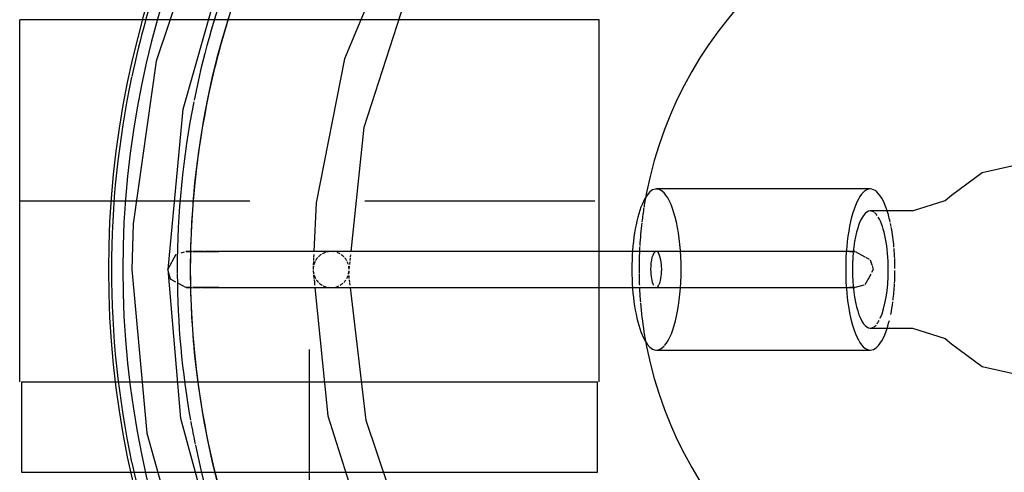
# Model space of a CAD drawing. Header units: centimetres. Extents: x -1062 to 5388, y 1642 to 2943.
# Tile 33 of 90: x -116 to -89, y 2299 to 2312. Entities that reach past the tile are written whole.
import ezdxf

# ---------------------------------------------------------------- set-up
doc = ezdxf.new("R2010")
doc.units = ezdxf.units.CM
doc.linetypes.add('HIDDEN', pattern=[9.525, 6.35, -3.175])
doc.layers.add('M-DUCT-RETN', color=230, linetype='Continuous', true_color=0xff007f)
doc.layers.add('M-EQPM', color=220, linetype='Continuous', lineweight=25)
for name, color, linetype in [('M-XREF', 252, 'Continuous'), ('XREF$0$Oprawy oświetleniowe', 8, 'Continuous'), ('XREF$0$Oprawy oświetleniowe-1', 8, 'Continuous'), ('XREF$0$Oprawy oświetleniowe-2', 8, 'Continuous'), ('XREF$0$Oprawy oświetleniowe-3', 8, 'Continuous')]:
    doc.layers.add(name, color=color, linetype=linetype)

# ---------------------------------------------------------------- blocks, each defined once
blk = doc.blocks.new('XREF$0$Lighting_Floor-mounting_Orsjo-Belysning_Aria-Floor-Lamp - Black-V9-Aranżacja_01')
at = {"layer": 'XREF$0$Oprawy oświetleniowe'}
for radius, start, end in [(25.65, 360, 180), (23.39, 360, 180), (23.389, 360, 180), (25.65, 180, 360), (23.39, 180, 360), (23.389, 180, 360)]:
    blk.add_arc((0, 0), radius, start, end, dxfattribs=at)
at = {"layer": 'XREF$0$Oprawy oświetleniowe-1'}
for p, q in [((-4.615, 2.225), (-10.519, 2.225)), ((-3.447, 1.618), (-4.615, 1.618)), ((-24.014, 0), (-23.784, 0.421)), ((-23.645, 0.461), (-23.547, 0.49)), ((-23.507, 0.5), (-23.514, 0.5)), ((-23.505, 0.5), (-23.349, 0.5)), ((-23.349, 0.5), (-23.505, 0.5)), ((-23.013, 0.5), (-23.333, 0.5)), ((-21.887, 0.5), (-22.991, 0.5)), ((-21.887, 0.5), (-22.594, 0.5)), ((-11.149, 0.5), (-21.887, 0.5)), ((-23.514, -0.5), (-23.718, -0.389)), ((-23.505, -0.5), (-23.349, -0.5)), ((-23.394, -0.5), (-23.505, -0.5)), ((-23.333, -0.5), (-23.112, -0.5)), ((-22.601, -0.5), (-23.333, -0.5)), ((-23.076, -0.5), (-22.046, -0.5)), ((-22.594, -0.5), (-21.887, -0.5)), ((-22.046, -0.5), (-21.887, -0.5)), ((-21.887, -0.5), (-11.149, -0.5)), ((-4.615, -1.618), (-3.447, -1.618)), ((-10.519, -2.225), (-4.615, -2.225))]:
    blk.add_line(p, q, dxfattribs=at)
at = {"layer": 'XREF$0$Oprawy oświetleniowe-1', "flags": 128}
for points in [[(-24.002, 0), (-23.59, 4.429), (-22.368, 8.706), (-20.377, 12.683), (-17.687, 16.226), (-14.39, 19.211), (-10.604, 21.532)], [(9.523, 17.494), (6.876, 18.781), (2.943, 19.782), (-1.112, 19.969), (-5.121, 19.333), (-8.919, 17.901), (-12.35, 15.732), (-15.272, 12.914), (-17.565, 9.565), (-19.134, 5.821), (-19.915, 1.838), (-19.977, 0.497)], [(-18.948, 0.499), (-18.588, 3.934), (-17.371, 7.698), (-15.4, 11.129), (-12.762, 14.076), (-9.57, 16.414), (-5.964, 18.04), (-2.099, 18.884), (1.857, 18.909), (5.511, 18.16)], [(-17.636, 17.694), (-17.813, 17.544), (-20.692, 14.034), (-22.889, 10.06), (-24.331, 5.755), (-24.97, 1.261), (-25.002, 0)], [(-2.375, 2.053), (-1.531, 2.682), (-0.089, 2.998), (1.285, 2.614), (2.155, 1.874), (2.609, 1.085), (2.796, 0.315), (2.812, 0)], [(-3.447, 1.618), (-2.545, 1.904), (-2.375, 2.053)], [(-23.333, 0.5), (-23.112, 0.5), (-22.601, 0.5)], [(-25.002, 0), (-24.59, -4.521), (-23.367, -8.893)], [(-23.787, -0.35), (-23.934, -0.27), (-24.014, 0)], [(-14.644, -19.018), (-17.901, -15.989), (-20.544, -12.412), (-22.482, -8.408), (-23.647, -4.115), (-24.002, 0)], [(-2.375, -2.053), (-1.531, -2.682), (-0.089, -2.998), (1.285, -2.614), (2.155, -1.874), (2.609, -1.085), (2.796, -0.315), (2.812, 0)], [(-19.949, -0.5), (-19.588, -4.038), (-18.369, -7.91), (-16.394, -11.456), (-15.648, -12.321)], [(9.038, -16.654), (5.964, -18.04), (2.099, -18.884), (-1.857, -18.909), (-5.732, -18.115), (-9.359, -16.535), (-12.58, -14.239), (-15.256, -11.325), (-17.27, -7.92), (-18.536, -4.172), (-18.968, -0.5)], [(-3.447, -1.618), (-2.545, -1.904), (-2.375, -2.053)]]:
    blk.add_lwpolyline(points, dxfattribs=at)
at = {"layer": 'XREF$0$Oprawy oświetleniowe-1'}
for radius, start, end in [(25.253, 360, 180), (11, 21.5062, 168.8497), (25.567, 156, 167.9629), (23.75, 160.1039, 168.646), (25.567, 168, 180), (23.75, 168.753, 180), (25.567, 180, 192), (25.253, 180, 360), (23.75, 180, 180.2704), (23.75, 180.3177, 190.0807), (11, 191.1474, 338.4938), (23.75, 190.1772, 191.7238), (23.75, 191.7927, 218.5714), (25.567, 192.0371, 204)]:
    blk.add_arc((0, 0), radius, start, end, dxfattribs=at)
for centre, major_axis, start_param, end_param in [((-10.519, 0), (0, 2.225), 5.969026, 7.853982), ((-4.615, 0), (0, 2.225), 5.581319, 7.853982), ((-4.615, 0), (0, 1.618), 0, 1.570796), ((-10.519, 0), (0, 2.225), 1.570796, 3.455752), ((-4.615, 0), (0, 2.225), 1.570796, 3.843459), ((-4.615, 0), (0, 1.618), 1.570796, 3.141593)]:
    blk.add_ellipse(centre, major_axis=major_axis, ratio=0.305363, start_param=start_param, end_param=end_param, dxfattribs=at)
at = {"layer": 'XREF$0$Oprawy oświetleniowe-2'}
for p, q in [((-19.985, 0.332), (-19.989, 0.25)), ((-19.981, 0.416), (-19.984, 0.354)), ((-11.273, 0.5), (-19.501, 0.5)), ((-18.974, 0.25), (-18.966, 0.322)), ((-18.963, 0.354), (-18.957, 0.409)), ((-10.934, 0.5), (-11.149, 0.5)), ((-10.934, 0.5), (-11.149, 0.5)), ((-10.528, 0.5), (-10.934, 0.5)), ((-10.528, 0.5), (-10.934, 0.5)), ((-5.191, 0.5), (-10.528, 0.5)), ((-8.613, 0.5), (-10.528, 0.5)), ((-6.66, 0.5), (-8.613, 0.5)), ((-5.447, 0.5), (-6.66, 0.5)), ((-5.046, 0.5), (-5.447, 0.5)), ((-5.191, 0.5), (-5.046, 0.5)), ((-5.035, 0.5), (-4.763, 0.351)), ((-4.747, 0.343), (-4.644, 0.286)), ((-19.995, 0.103), (-20, 0)), ((-19.99, 0.225), (-19.994, 0.129)), ((-18.999, 0.009), (-18.99, 0.092)), ((-18.986, 0.138), (-18.978, 0.214)), ((-4.615, 0.27), (-4.573, 0.127)), ((-4.535, 0), (-4.58, -0.083)), ((-4.568, 0.112), (-4.535, 0)), ((-19.997, -0.026), (-19.989, -0.111)), ((-19.984, -0.154), (-19.975, -0.25)), ((-19.972, -0.272), (-19.964, -0.354)), ((-18.999, -0.111), (-19, -0.038)), ((-18.999, -0.244), (-18.999, -0.165)), ((-4.633, -0.179), (-4.765, -0.421)), ((-4.603, -0.124), (-4.63, -0.174)), ((-19.962, -0.371), (-19.956, -0.433)), ((-19.501, -0.5), (-11.273, -0.5)), ((-18.986, -0.354), (-18.994, -0.281)), ((-18.976, -0.433), (-18.983, -0.378)), ((-11.149, -0.5), (-10.934, -0.5)), ((-11.149, -0.5), (-10.934, -0.5)), ((-10.934, -0.5), (-10.55, -0.5)), ((-10.934, -0.5), (-10.55, -0.5)), ((-10.528, -0.5), (-5.191, -0.5)), ((-10.528, -0.5), (-8.668, -0.5)), ((-8.668, -0.5), (-6.698, -0.5)), ((-6.698, -0.5), (-5.466, -0.5)), ((-5.466, -0.5), (-5.046, -0.5)), ((-5.046, -0.5), (-5.191, -0.5)), ((-4.796, -0.43), (-5.035, -0.5)), ((-5.035, -0.5), (-5.035, -0.5))]:
    blk.add_line(p, q, dxfattribs=at)
for start, end in [(168.8497, 170.9352), (171.025, 173.1088), (173.249, 176.5544), (176.6822, 177.3657), (178.1372, 178.6681), (178.1372, 178.6681), (177.7186, 178.1255), (177.7186, 178.1255), (177.4554, 177.7107), (177.4554, 177.7107), (179.3182, 179.9809), (179.3182, 179.9809), (180, 180.5856), (180, 180.5856), (178.6828, 179.301), (178.6828, 179.301), (180.6818, 181.3), (180.6818, 181.3), (181.3172, 181.8475), (181.3172, 181.8475), (181.8628, 182.269), (181.8628, 182.269), (182.6311, 184.668), (184.801, 188.975), (189.0208, 191.1474)]:
    blk.add_arc((0, 0), 11, start, end, dxfattribs=at)
for start_param, end_param in [(0.843309, 1.047198), (0.58509, 0.785398), (0.327531, 0.523599), (0.070352, 0.261799), (6.108167, 6.211234), (5.759587, 5.948315), (5.497787, 5.685494), (5.235988, 5.422842), (1.362642, 1.570796), (1.10243, 1.308997), (4.991568, 5.160418), (4.730463, 4.898263), (1.624069, 1.832596), (1.886752, 2.094395), (4.18879, 4.374835), (4.45059, 4.636401), (2.150649, 2.356194), (2.415625, 2.617994), (2.681467, 2.879793), (2.94789, 3.141593), (3.15591, 3.301735), (3.403392, 3.591654), (3.665191, 3.852505), (3.926991, 4.113548)]:
    blk.add_ellipse((-19.501, 0), major_axis=(0, 0.5), ratio=0.99028, start_param=start_param, end_param=end_param, dxfattribs=at)
at = {"layer": 'XREF$0$Oprawy oświetleniowe-3'}
for p, q in [((-11.273, 0.5), (-21.887, 0.5)), ((-11.149, 0.5), (-11.273, 0.5)), ((-10.528, 0.5), (-11.149, 0.5)), ((-21.887, -0.5), (-11.273, -0.5)), ((-11.273, -0.5), (-11.149, -0.5)), ((-11.273, -0.5), (-11.149, -0.5)), ((-11.149, -0.5), (-10.55, -0.5))]:
    blk.add_line(p, q, dxfattribs=at)
at = {"layer": 'XREF$0$Oprawy oświetleniowe-3', "flags": 128}
blk.add_lwpolyline([(-11.149, 0.5), (-11.205, 0.5), (-11.273, 0.5)], dxfattribs=at)
at = {"layer": 'XREF$0$Oprawy oświetleniowe-3'}
for radius, start, end in [(25.253, 360, 180), (11, 21.5062, 168.8497), (23.39, 154.2864, 167.1429), (23.389, 154.2857, 167.1425), (23.39, 167.1432, 180), (23.389, 167.1429, 180), (11, 168.8497, 170.9352), (11, 171.025, 173.1088), (11, 173.249, 176.5544), (11, 176.6822, 177.3657), (25.253, 180, 270), (23.39, 180, 192.8568), (23.389, 180, 192.8571), (11, 182.6311, 184.668), (11, 184.801, 188.975), (11, 189.0208, 191.1474), (11, 191.1474, 338.4938), (23.39, 192.8571, 205.7136), (23.389, 192.8575, 205.7143)]:
    blk.add_arc((0, 0), radius, start, end, dxfattribs=at)
for centre, major_axis, start_param, end_param in [((-10.519, 0), (0, 2.225), 4.712389, 5.969026), ((-4.615, 0), (0, 2.225), 5.340708, 5.581319), ((-4.615, 0), (0, 1.618), 6.086836, 6.283185), ((-4.615, 0), (0, 1.618), 5.890486, 6.052314), ((-4.615, 0), (0, 1.618), 4.712389, 5.821443), ((-4.615, 0), (0, 2.225), 5.275275, 5.318725), ((-4.615, 0), (0, 2.225), 4.995264, 5.261828), ((-4.615, 0), (0, 2.225), 4.851666, 4.976944), ((-10.528, 0), (0, 0.5), 4.974188, 7.853982), ((-4.615, 0), (0, 2.225), 4.7242, 4.843174), ((-10.528, 0), (0, 0.5), 1.570796, 2.617994), ((-10.528, 0), (0, 0.5), 3.692454, 4.712389), ((-10.528, 0), (0, 0.5), 4.712389, 4.974188), ((-10.519, 0), (0, 2.225), 3.479463, 4.712389), ((-4.615, 0), (0, 1.618), 3.730641, 4.712389), ((-4.615, 0), (0, 2.225), 4.540051, 4.700578), ((-10.528, 0), (0, 0.5), 2.879793, 3.665191), ((-4.615, 0), (0, 2.225), 4.32127, 4.530809), ((-4.615, 0), (0, 2.225), 4.121846, 4.30031), ((-4.615, 0), (0, 1.618), 3.141593, 3.312402), ((-4.615, 0), (0, 1.618), 3.337942, 3.483211), ((-4.615, 0), (0, 1.618), 3.534292, 3.654019), ((-4.615, 0), (0, 2.225), 3.843459, 4.02758)]:
    blk.add_ellipse(centre, major_axis=major_axis, ratio=0.305363, start_param=start_param, end_param=end_param, dxfattribs=at)
blk = doc.blocks.new('XREF')
at = {"layer": 'XREF$0$Oprawy oświetleniowe-1'}
blk.add_blockref('XREF$0$Lighting_Floor-mounting_Orsjo-Belysning_Aria-Floor-Lamp - Black-V9-Aranżacja_01', (-88.22, 2305.076), dxfattribs=at)
blk = doc.blocks.new('3')
for p, q in [((59.527, 94.542), (59.527, 32.952)), ((43.627, 39.742), (43.627, 34.742)), ((75.427, 39.742), (43.627, 39.742)), ((75.427, 34.742), (75.427, 39.742)), ((75.427, 34.742), (43.627, 34.742))]:
    blk.add_line(p, q)

msp = doc.modelspace()

# ---------------------------------------------------------------- linework, layer by layer
at = {"layer": 'M-DUCT-RETN'}
for p, q in [((-116.32, 2301.976), (-116.32, 2311.976)), ((-100.32, 2311.976), (-116.32, 2311.976)), ((-100.32, 2301.976), (-100.32, 2311.976))]:
    msp.add_line(p, q, dxfattribs=at)
at = {"layer": 'M-DUCT-RETN', "color": 3, "linetype": 'HIDDEN'}
msp.add_line((-116.32, 2306.976), (-100.32, 2306.976), dxfattribs=at)

# ---------------------------------------------------------------- block references
at = {"layer": 'M-EQPM', "xscale": 0.4999999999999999, "yscale": 0.4999999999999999, "zscale": 0.5, "rotation": 180}
msp.add_blockref('3', (-78.556, 2319.347), dxfattribs=at)
at = {"layer": 'M-XREF'}
msp.add_blockref('XREF', (0, 0), dxfattribs=at)

doc.saveas('drawing.dxf')
